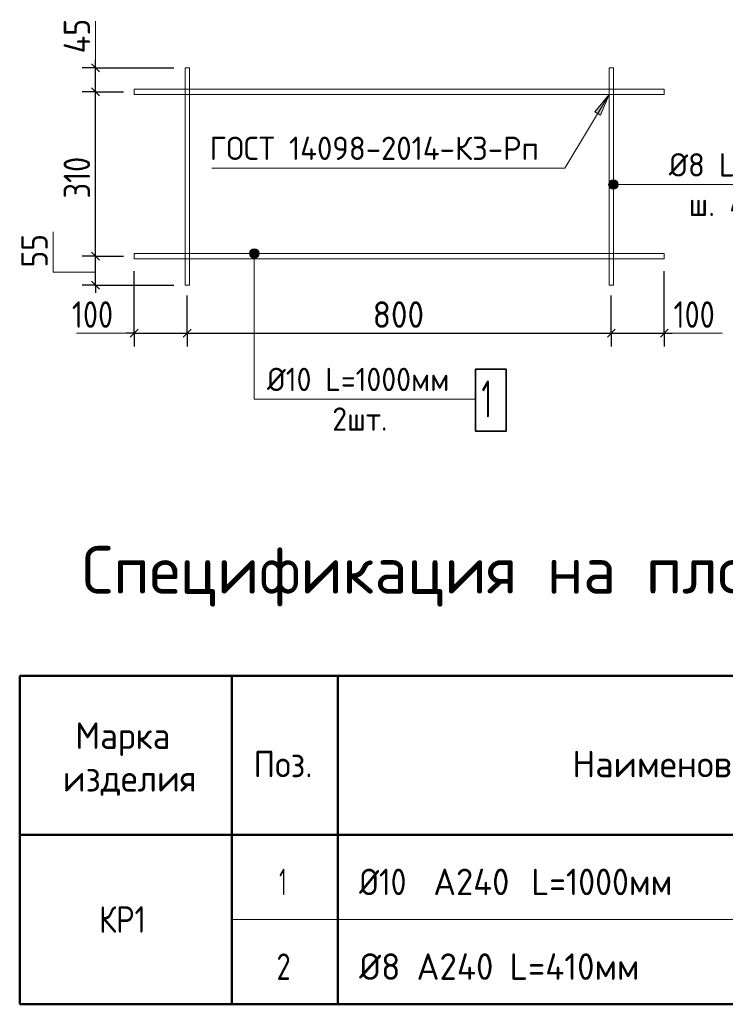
# Model space of a CAD drawing. Header units: millimetres. Extents: x 0 to 42000, y 0 to 29700.
# Tile 16 of 18: x 23000 to 29655, y 7040 to 16335. Entities that reach past the tile are written whole.
import ezdxf

# ---------------------------------------------------------------- set-up
doc = ezdxf.new("R2010")
doc.units = ezdxf.units.MM
for name, color, linetype, lineweight in [('Standard', 7, 'Continuous', 25), ('Общий01', 7, 'Continuous', 13), ('Размерная линия_ общее', 7, 'Continuous', 13), ('Текст_ общее', 7, 'Continuous', 25)]:
    doc.layers.add(name, color=color, linetype=linetype, lineweight=lineweight)
doc.styles.add('ISOCPEUR', font='txt')

msp = doc.modelspace()

# ---------------------------------------------------------------- hatches: boundary and pattern name
at = {"layer": 'Standard', "linetype": 'Continuous', "lineweight": 13, "transparency": 33554687}
for points in [[(28477.2, 15432.6), (28560, 15627.9), (28425.8, 15463.6)], [(28561.3, 14756.2), (28561.3, 14801.2), (28555, 14778.7)], [(28577.5, 14740), (28577.5, 14817.4), (28561.3, 14801.2)], [(28577.5, 14740), (28561.3, 14801.2), (28561.3, 14756.2)], [(28600, 14733.7), (28600, 14823.7), (28577.5, 14817.4)], [(28600, 14733.7), (28577.5, 14817.4), (28577.5, 14740)], [(28622.5, 14740), (28622.5, 14817.4), (28600, 14823.7)], [(28622.5, 14740), (28600, 14823.7), (28600, 14733.7)], [(28638.7, 14756.2), (28638.7, 14801.2), (28622.5, 14817.4)], [(28638.7, 14756.2), (28622.5, 14817.4), (28622.5, 14740)], [(28638.7, 14801.2), (28638.7, 14756.2), (28645, 14778.7)], [(25167.7, 14127.9), (25257.7, 14127.9), (25251.4, 14150.4)], [(25167.7, 14127.9), (25251.4, 14150.4), (25174, 14150.4)], [(25174, 14105.4), (25257.7, 14127.9), (25167.7, 14127.9)], [(25174, 14150.4), (25251.4, 14150.4), (25235.2, 14166.6)], [(25174, 14150.4), (25235.2, 14166.6), (25190.2, 14166.6)], [(25174, 14105.4), (25251.4, 14105.4), (25257.7, 14127.9)], [(25190.2, 14166.6), (25235.2, 14166.6), (25212.7, 14172.9)], [(25190.2, 14089.2), (25251.4, 14105.4), (25174, 14105.4)], [(25190.2, 14089.2), (25235.2, 14089.2), (25251.4, 14105.4)], [(25235.2, 14089.2), (25190.2, 14089.2), (25212.7, 14082.9)]]:
    msp.add_hatch(color=7, dxfattribs=at).paths.add_polyline_path(points)

# ---------------------------------------------------------------- linework, layer by layer
at = {"layer": 'Standard', "color": 7, "linetype": 'Continuous', "lineweight": 13, "transparency": 33554687}
for p, q in [((28560, 15627.9), (28425.8, 15463.6)), ((28477.2, 15432.6), (28560, 15627.9)), ((28560, 15627.9), (28560, 15627.9)), ((28560, 15627.9), (28560, 15627.9)), ((28560, 15627.9), (28560, 15627.9)), ((28425.8, 15463.6), (28477.2, 15432.6)), ((28451.5, 15448.1), (28443.7, 15435.3)), ((28555, 14778.7), (28555, 14778.7)), ((28600, 14823.7), (28600, 14823.7)), ((28645, 14778.7), (28645, 14778.7)), ((28600, 14733.7), (28600, 14733.7)), ((25167.7, 14127.9), (25167.7, 14127.9)), ((25212.7, 14172.9), (25212.7, 14172.9)), ((25257.7, 14127.9), (25257.7, 14127.9)), ((25212.7, 14082.9), (25212.7, 14082.9))]:
    msp.add_line(p, q, dxfattribs=at)
at = {"layer": 'Standard', "color": 7, "linetype": 'Continuous', "lineweight": 50, "transparency": 33554687}
for p, q in [((23000, 10140.1), (23000, 8640.1)), ((23000, 10140.1), (37000, 10140.1)), ((23000, 10140.1), (23000, 7040.1)), ((25000, 10140.1), (25000, 7040.1)), ((26000, 10140.1), (26000, 7040.1)), ((23000, 8640.1), (37000, 8640.1)), ((23000, 8640.1), (37000, 8640.1)), ((23000, 8640.1), (37000, 8640.1)), ((23000, 7040.1), (37000, 7040.1))]:
    msp.add_line(p, q, dxfattribs=at)
at = {"layer": 'Standard', "color": 7, "linetype": 'Continuous', "lineweight": 13, "transparency": 33554687}
for points in [[(24560, 15880), (24600, 15880), (24600, 13830), (24560, 13830), (24560, 15880)], [(28560, 15880), (28600, 15880), (28600, 13830), (28560, 13830), (28560, 15880)], [(29080, 15627.9), (24080, 15627.9), (24080, 15677.9), (29080, 15677.9), (29080, 15627.9)], [(24811.7, 14934.1), (28141.2, 14934.1), (28560, 15627.9)], [(30963.1, 14778.7), (29208.7, 14778.7), (28600, 14778.7)], [(29080, 14077.9), (24080, 14077.9), (24080, 14127.9), (29080, 14127.9), (29080, 14077.9)], [(27296.9, 12753.2), (25212.7, 12753.2), (25212.7, 14127.9)]]:
    msp.add_lwpolyline(points, dxfattribs=at)
for centre in [(28600, 14778.7), (25212.7, 14127.9)]:
    msp.add_circle(centre, 45, dxfattribs=at)
at = {"layer": 'Общий01', "color": 7, "linetype": 'Continuous', "lineweight": 13, "transparency": 33554687}
msp.add_line((25000, 7840.1), (35000, 7840.1), dxfattribs=at)
at = {"layer": 'Размерная линия_ общее', "color": 7, "linetype": 'Continuous', "lineweight": 13, "transparency": 33554687}
for p, q in [((23714.4, 15880), (23714.4, 16320)), ((23535, 13376.2), (24080, 13376.2)), ((29080, 13376.2), (29625, 13376.2))]:
    msp.add_line(p, q, dxfattribs=at)
at = {"layer": 'Размерная линия_ общее', "color": 7, "linetype": 'Continuous', "lineweight": 25, "transparency": 33554687}
for p, q in [((23751.9, 15842.5), (23676.9, 15917.5)), ((23751.9, 15615.4), (23676.9, 15690.4)), ((23751.9, 14065.4), (23676.9, 14140.4)), ((23751.9, 13792.5), (23676.9, 13867.5)), ((24042.5, 13338.7), (24117.5, 13413.7)), ((24542.5, 13338.7), (24617.5, 13413.7)), ((28542.5, 13338.7), (28617.5, 13413.7)), ((29042.5, 13338.7), (29117.5, 13413.7))]:
    msp.add_line(p, q, dxfattribs=at)
at = {"layer": 'Размерная линия_ общее', "color": 7, "linetype": 'Continuous', "lineweight": -3, "transparency": 33554687}
for p, q in [((23714.4, 15880), (23714.4, 15955)), ((23714.4, 15652.9), (23714.4, 15880)), ((23714.4, 13830), (23714.4, 14102.9)), ((23714.4, 13830), (23714.4, 13755)), ((24080, 13376.2), (24005, 13376.2)), ((24080, 13376.2), (24580, 13376.2)), ((24580, 13376.2), (28580, 13376.2)), ((28580, 13376.2), (29080, 13376.2)), ((29080, 13376.2), (29155, 13376.2))]:
    msp.add_line(p, q, dxfattribs=at)
at = {"layer": 'Размерная линия_ общее', "color": 253, "linetype": 'Continuous', "lineweight": -3, "true_color": 0xa0a0a0, "transparency": 33554687}
for p, q in [((23714.4, 15880), (23589.4, 15880)), ((23714.4, 15880), (23839.4, 15880)), ((23714.4, 15880), (24455, 15880)), ((23714.4, 15652.9), (23589.4, 15652.9)), ((23714.4, 15652.9), (23839.4, 15652.9)), ((23714.4, 15652.9), (23980, 15652.9)), ((23714.4, 14102.9), (23589.4, 14102.9)), ((23714.4, 14102.9), (23839.4, 14102.9)), ((23714.4, 14102.9), (23980, 14102.9)), ((23714.4, 13830), (23589.4, 13830)), ((23714.4, 13830), (23839.4, 13830)), ((23714.4, 13830), (24455, 13830)), ((24080, 13376.2), (24080, 13501.2)), ((24580, 13376.2), (24580, 13501.2)), ((28580, 13376.2), (28580, 13501.2)), ((29080, 13376.2), (29080, 13501.2)), ((24080, 13376.2), (24080, 13251.3)), ((24580, 13376.2), (24580, 13251.3)), ((28580, 13376.2), (28580, 13251.3)), ((29080, 13376.2), (29080, 13251.3))]:
    msp.add_line(p, q, dxfattribs=at)
at = {"layer": 'Размерная линия_ общее', "color": 7, "linetype": 'Continuous', "lineweight": -3, "transparency": 33554687}
msp.add_lwpolyline([(23714.4, 14102.9), (23714.4, 14238), (23714.4, 14238), (23714.4, 15652.9)], dxfattribs=at)
at = {"layer": 'Размерная линия_ общее', "color": 7, "linetype": 'Continuous', "lineweight": 13, "transparency": 33554687}
msp.add_lwpolyline([(23314.4, 14332.5), (23314.4, 13952.5), (23714.4, 13952.5)], dxfattribs=at)
at = {"layer": 'Размерная линия_ общее', "color": 253, "linetype": 'Continuous', "lineweight": -3, "true_color": 0xa0a0a0, "transparency": 33554687}
for points in [[(24080, 13376.2), (24080, 13388.7), (24080, 13388.7), (24080, 13388.7), (24080, 13388.7), (24080, 13936.4), (24080, 13936.4), (24080, 13960)], [(29080, 13376.2), (29080, 13388.7), (29080, 13388.7), (29080, 13960)], [(24580, 13376.2), (24580, 13388.7), (24580, 13388.7), (24580, 13388.7), (24580, 13388.7), (24580, 13730)], [(28580, 13376.2), (28580, 13388.7), (28580, 13388.7), (28580, 13730)]]:
    msp.add_lwpolyline(points, dxfattribs=at)
at = {"layer": 'Текст_ общее', "color": 7, "linetype": 'Continuous', "lineweight": 35, "transparency": 33554687}
msp.add_lwpolyline([(27298.1, 12451.1), (27589.8, 12451.1), (27589.8, 13034.4), (27298.1, 13034.4), (27298.1, 12451.1)], dxfattribs=at)

# ---------------------------------------------------------------- texts
at = {"layer": 'Standard', "color": 7, "linetype": 'Continuous', "lineweight": 25, "transparency": 33554687, "attachment_point": 7, "style": 'ISOCPEUR'}
for s, insert, char_height, width in [('\\W0.96;ГОСТ 14098-2014-К3-Рп', (24791, 15009.9), 220, 3359.729), ('\\W0.95;Ø8 L=410мм', (29122.9, 14854.5), 220, 1709.538), ('\\W0.97;ш. 400мм', (29309.9, 14480.5), 220, 1337.585), ('\\W0.93;Ø10 L=1000мм', (25331.9, 12829), 220, 1949.763), ('\\W0.93;2шт.', (25947.8, 12455), 220, 718.343), ('\\W0.95;Марка', (23524.4, 9383.2), 250, 1093.32), ('\\W0.92;Поз.', (25205.7, 9183.2), 250, 727.493), ('\\W0.98;Наименование', (28211.9, 9183.2), 250, 2320.657), ('\\W0.96;изделия', (23405.7, 9008.2), 250, 1331.463), ('\\W0.56;1', (25447.4, 8070.6), 250, 194.444), ('\\W0.87;Ø10 ', (26201.3, 8070.6), 250, 809.262), ('\\W0.95;А240 ', (26901.3, 8070.6), 250, 1043.177), ('\\W0.93;L=1000мм', (27826.3, 8070.6), 250, 1515.701), ('\\W0.84;КР1', (23749.4, 7715.1), 250, 629.78), ('\\W0.96;Ø8 А240 L=410мм', (26201.3, 7270.6), 250, 2869.404), ('\\W0.78;2', (25422.4, 7270.6), 250, 272.004)]:
    msp.add_mtext(s, dxfattribs=dict(at, insert=insert, char_height=char_height, width=width))
at = {"layer": 'Standard', "color": 7, "linetype": 'Continuous', "lineweight": 50, "transparency": 33554687, "insert": (23587.5, 10794.5), "char_height": 450, "width": 13038.985, "attachment_point": 7, "style": 'ISOCPEUR'}
msp.add_mtext('\\W0.98;Спецификация на плоский каркас Кр1 (1 п.м.)', dxfattribs=at)
at = {"layer": 'Размерная линия_ общее', "color": 7, "linetype": 'Continuous', "lineweight": 25, "transparency": 33554687, "char_height": 250, "attachment_point": 7, "rotation": 90, "style": 'ISOCPEUR'}
for s, insert, width in [('\\W0.88;45', (23664.4, 16017.5), 485.002), ('\\W0.83;310', (23664.4, 14647.9), 577.912), ('\\W0.87;55', (23264.4, 13995), 459.007)]:
    msp.add_mtext(s, dxfattribs=dict(at, insert=insert, width=width))
at = {"layer": 'Размерная линия_ общее', "color": 7, "linetype": 'Continuous', "lineweight": 25, "transparency": 33554687, "char_height": 250, "attachment_point": 7, "style": 'ISOCPEUR'}
for s, insert, width in [('\\W0.83;100', (23492.5, 13426.2), 577.919), ('\\W0.91;800', (26330, 13426.2), 638.618), ('\\W0.83;100', (29167.5, 13426.2), 577.919)]:
    msp.add_mtext(s, dxfattribs=dict(at, insert=insert, width=width))
at = {"layer": 'Текст_ общее', "color": 7, "linetype": 'Continuous', "lineweight": 35, "transparency": 33554687, "insert": (27356.5, 12579.4), "char_height": 350, "width": 272.222, "attachment_point": 7, "style": 'ISOCPEUR'}
msp.add_mtext('\\W0.56;1', dxfattribs=at)

doc.saveas('drawing.dxf')
